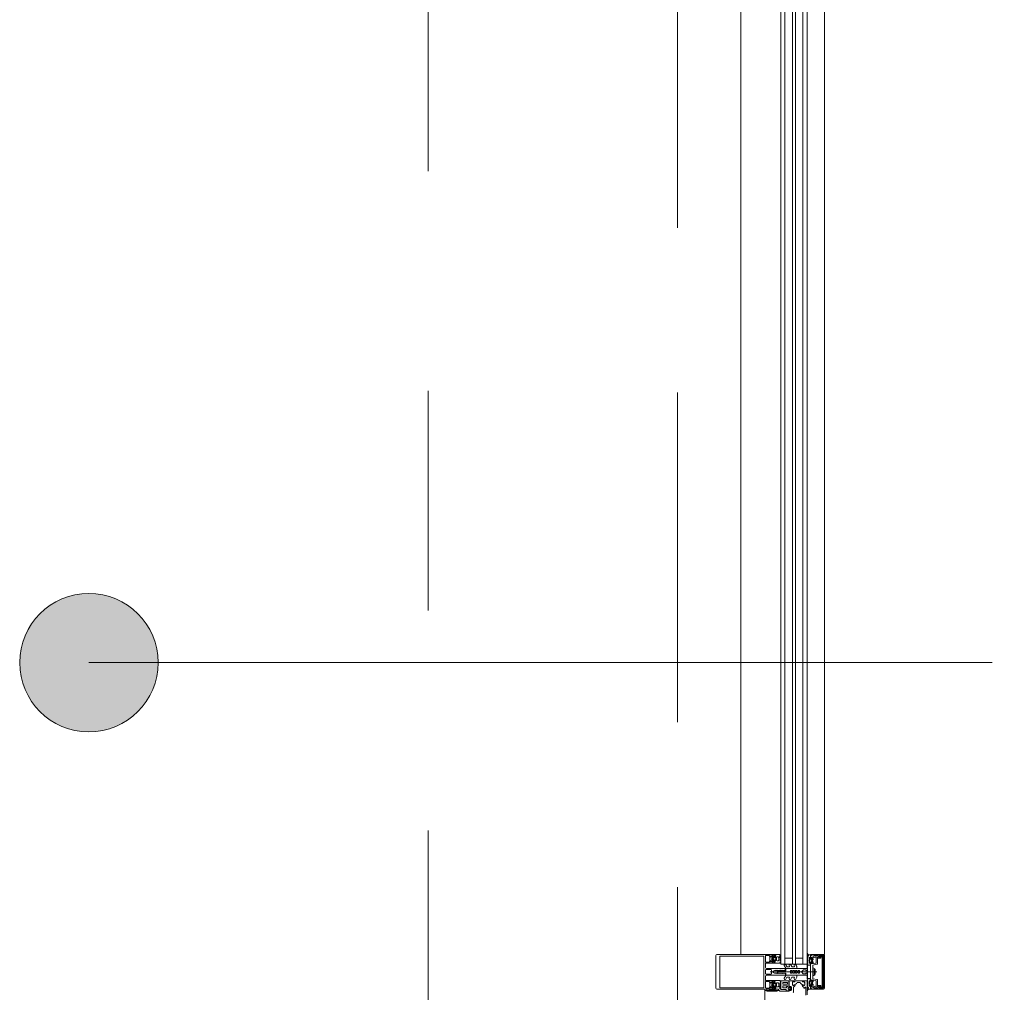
# Model space of a CAD drawing. Header units: centimetres. Extents: x -2424 to 1783, y 5 to 2907.
# Tile 22 of 99: x -672 to -529, y 1527 to 1668. Entities that reach past the tile are written whole.
import ezdxf

# ---------------------------------------------------------------- set-up
doc = ezdxf.new("R2010")
doc.units = ezdxf.units.CM
for name, pattern in [('Dash', [60, 30, -30]), ('Hidden', [71.4375, 47.625, -23.8125]), ('Oś', [222.25, 127, -31.75, 31.75, -31.75])]:
    doc.linetypes.add(name, pattern=pattern)
for name, color, linetype, lineweight in [('A-AREA-IDEN', 2, 'Continuous', 13), ('A-DETL', 90, 'Continuous', 9), ('A-DETL-GENF', 92, 'Continuous', 9), ('A-DOOR', 31, 'Continuous', 13), ('A-GLAZ-CURT', 52, 'Continuous', 9), ('A-GLAZ-CWMG', 51, 'Continuous', 9), ('S-GRID', 1, 'Continuous', 13)]:
    doc.layers.add(name, color=color, linetype=linetype, lineweight=lineweight)

msp = doc.modelspace()

# ---------------------------------------------------------------- linework, layer by layer
at = {"layer": 'A-AREA-IDEN', "color": 251, "lineweight": 9}
msp.add_line((-661.65, 1575), (-531.13, 1575), dxfattribs=at)
msp.add_circle((-661.65, 1575), 10, dxfattribs=at)
at = {"layer": 'A-AREA-IDEN', "color": 251, "linetype": 'Continuous', "lineweight": 9, "extrusion": (0, 0, -1)}
for points in [[(663.6, 1584.81), (661.65, 1565), (661.65, 1585)], [(661.65, 1585), (661.65, 1565), (659.7, 1565.2)], [(661.65, 1585), (659.7, 1565.2), (659.7, 1584.81)], [(667.21, 1583.32), (665.48, 1565.76), (665.48, 1584.24)], [(665.48, 1584.24), (663.6, 1565.2), (663.6, 1584.81)], [(665.48, 1584.24), (665.48, 1565.76), (663.6, 1565.2)], [(663.6, 1584.81), (663.6, 1565.2), (661.65, 1565)], [(659.7, 1584.81), (659.7, 1565.2), (657.83, 1565.76)], [(659.7, 1584.81), (657.83, 1565.76), (657.83, 1584.24)], [(657.83, 1584.24), (657.83, 1565.76), (656.1, 1566.69)], [(657.83, 1584.24), (656.1, 1566.69), (656.1, 1583.32)], [(668.72, 1582.07), (667.21, 1566.69), (667.21, 1583.32)], [(667.21, 1583.32), (667.21, 1566.69), (665.48, 1565.76)], [(656.1, 1583.32), (656.1, 1566.69), (654.58, 1567.93)], [(656.1, 1583.32), (654.58, 1567.93), (654.58, 1582.07)], [(669.97, 1580.56), (668.72, 1567.93), (668.72, 1582.07)], [(668.72, 1582.07), (668.72, 1567.93), (667.21, 1566.69)], [(654.58, 1582.07), (654.58, 1567.93), (653.34, 1569.45)], [(654.58, 1582.07), (653.34, 1569.45), (653.34, 1580.56)], [(670.89, 1578.83), (669.97, 1569.45), (669.97, 1580.56)], [(669.97, 1580.56), (669.97, 1569.45), (668.72, 1567.93)], [(653.34, 1580.56), (653.34, 1569.45), (652.41, 1571.18)], [(653.34, 1580.56), (652.41, 1571.18), (652.41, 1578.83)], [(671.46, 1576.95), (670.89, 1571.18), (670.89, 1578.83)], [(670.89, 1578.83), (670.89, 1571.18), (669.97, 1569.45)], [(652.41, 1578.83), (652.41, 1571.18), (651.85, 1573.05)], [(652.41, 1578.83), (651.85, 1573.05), (651.85, 1576.95)], [(671.46, 1573.05), (671.46, 1576.95), (671.65, 1575)], [(671.46, 1576.95), (671.46, 1573.05), (670.89, 1571.18)], [(651.85, 1576.95), (651.85, 1573.05), (651.65, 1575)]]:
    msp.add_solid(points, dxfattribs=at)
at = {"layer": 'A-DETL', "color": 251, "linetype": 'Hidden', "lineweight": 9}
msp.add_line((-576.62, 1828.33), (-576.62, 1388.83), dxfattribs=at)
at = {"layer": 'A-DETL', "color": 251, "linetype": 'Dash', "lineweight": 9}
for points, knots in [([(-552.77, 2638.57), (-478.91, 2638.57), (-476.08, 2638.57), (-439.12, 2638.57), (-439.12, 2601.62), (-439.12, 2598.79), (-439.12, 2573.54), (-439.12, 1655.82), (-439.12, 1618.87), (-439.12, 1616.04), (-439.12, 1512.36), (-439.12, 1509.53), (-439.12, 1472.57), (-476.08, 1472.57), (-478.91, 1472.57), (-555.62, 1472.57)], [0, 0, 0, 0, 1.242892, 2.082132, 2.921372, 3.63261, 13.975949, 24.692511, 35.163852, 36.732804, 37.928533, 39.497485, 40.336725, 41.175965, 42.450024, 42.450024, 42.450024, 42.450024]), ([(-555.62, 1472.57), (-478.91, 1472.57), (-476.08, 1472.57), (-439.12, 1472.57), (-439.12, 1435.62), (-439.12, 1432.79), (-439.12, 1329.11), (-439.12, 1326.28), (-439.12, 1289.33), (-402.17, 1289.33), (-399.34, 1289.33), (54.38, 1289.33), (347.2, 1289.33), (391.67, 1289.33), (418.55, 1316.21), (413.88, 1393.93), (413.88, 1663.13)], [0, 0, 0, 0, 1.274059, 2.1133, 2.95254, 4.521491, 5.717221, 7.286172, 8.125412, 8.964652, 14.361634, 22.556861, 31.207392, 35.311818, 37.065318, 41.276562, 41.276562, 41.276562, 41.276562])]:
    msp.add_open_spline(points, degree=3, knots=knots, dxfattribs=at)
at = {"layer": 'A-DETL-GENF', "color": 251, "lineweight": 9, "extrusion": (0, 0, -1)}
for p, q in [((-571.07, 1527.98), (-571.07, 1532.68)), ((-570.92, 1532.83), (-569.54, 1532.83)), ((-570.07, 1532.83), (-564.41, 1532.83)), ((-570.02, 1532.62), (-564.41, 1532.62)), ((-563.24, 1532.37), (-563.24, 1532.04)), ((-563.11, 1532.55), (-563.21, 1532.44)), ((-562.92, 1532.5), (-562.83, 1532.58)), ((-562.81, 1532.28), (-562.81, 1532.4)), ((-562.76, 1532.45), (-562.64, 1532.45)), ((-562.59, 1532.4), (-562.59, 1532.37)), ((-562.55, 1532.56), (-562.55, 1532.62)), ((-562.49, 1532.62), (-562.49, 1532.49)), ((-562.44, 1532.43), (-562.45, 1532.43)), ((-562.43, 1532.55), (-562.38, 1532.58)), ((-562.42, 1532.37), (-562.41, 1532.39)), ((-562.31, 1532.03), (-562.31, 1532.39)), ((-562.21, 1532.49), (-562.06, 1532.49)), ((-561.96, 1532.39), (-561.96, 1532.03)), ((-561.8, 1532.64), (-561.9, 1532.41)), ((-561.79, 1532.81), (-561.79, 1532.68)), ((-561.76, 1532.68), (-561.76, 1532.74)), ((-561.7, 1532.8), (-561.69, 1532.8)), ((-557.87, 1532.92), (-557.87, 1533.01)), ((-557.86, 1532.5), (-557.7, 1532.59)), ((-557.77, 1532.4), (-557.86, 1532.45)), ((-556.84, 1532.67), (-556.41, 1532.47)), ((-556.62, 1532.38), (-556.78, 1532.46)), ((-556.38, 1532.43), (-556.38, 1531.46)), ((-556.28, 1532.65), (-556.28, 1532.37)), ((-555.68, 1528.19), (-555.68, 1532.46)), ((-555.53, 1532.45), (-555.53, 1528.2)), ((-555.37, 1527.98), (-555.37, 1532.68)), ((-563.82, 1531.59), (-562.61, 1531.59)), ((-563.21, 1531.97), (-563.11, 1531.86)), ((-562.83, 1531.83), (-562.92, 1531.91)), ((-562.87, 1532.09), (-562.87, 1532.32)), ((-562.81, 1532.02), (-562.81, 1532.14)), ((-562.61, 1532.34), (-562.77, 1532.25)), ((-562.77, 1532.16), (-562.61, 1532.07)), ((-562.64, 1531.97), (-562.76, 1531.97)), ((-562.59, 1532.04), (-562.59, 1532.02)), ((-562.55, 1531.79), (-562.55, 1531.85)), ((-562.44, 1531.97), (-562.45, 1531.98)), ((-562.43, 1532.03), (-562.41, 1532.03)), ((-562.39, 1532.32), (-562.41, 1532.33)), ((-562.4, 1532.14), (-562.38, 1532.15)), ((-562.39, 1532.08), (-562.4, 1532.09)), ((-562.39, 1532.26), (-562.38, 1532.27)), ((-562.38, 1532.2), (-562.39, 1532.21)), ((-562.06, 1531.93), (-562.21, 1531.93)), ((-561.77, 1532.17), (-561.69, 1532.12)), ((-561.69, 1532.07), (-561.77, 1532.02)), ((-561.77, 1531.95), (-561.69, 1531.9)), ((-561.69, 1531.85), (-561.77, 1531.8)), ((-561.77, 1531.73), (-561.69, 1531.68)), ((-561.18, 1531.24), (-560.96, 1530.85)), ((-560.81, 1531.1), (-560.96, 1531.36)), ((-560.44, 1531.08), (-560.77, 1531.08)), ((-560.45, 1531.24), (-560.4, 1531.15)), ((-560.08, 1531.1), (-560.23, 1531.36)), ((-559.72, 1531.08), (-560.04, 1531.08)), ((-559.73, 1531.24), (-559.68, 1531.15)), ((-559.35, 1531.09), (-559.51, 1531.36)), ((-559.34, 1530.88), (-559.34, 1531.06)), ((-557.86, 1532.28), (-557.77, 1532.33)), ((-557.77, 1532.18), (-557.86, 1532.23)), ((-557.86, 1532.06), (-557.77, 1532.11)), ((-557.77, 1531.96), (-557.86, 1532.01)), ((-557.86, 1531.84), (-557.77, 1531.89)), ((-557.77, 1531.74), (-557.86, 1531.79)), ((-557.86, 1531.62), (-557.77, 1531.67)), ((-557.77, 1531.52), (-557.86, 1531.57)), ((-557.86, 1531.4), (-557.77, 1531.45)), ((-557.57, 1531.99), (-557.55, 1531.98)), ((-557.56, 1531.93), (-557.57, 1531.92)), ((-557.57, 1531.87), (-557.55, 1531.86)), ((-557.56, 1532.3), (-557.51, 1532.27)), ((-557.54, 1532.05), (-557.55, 1532.04)), ((-557.54, 1531.81), (-557.55, 1531.8)), ((-557.54, 1531.75), (-557.52, 1531.75)), ((-557.53, 1532.11), (-557.52, 1532.09)), ((-557.5, 1532.15), (-557.51, 1532.15)), ((-557.5, 1531.7), (-557.51, 1531.69)), ((-557.45, 1532.21), (-557.45, 1532.34)), ((-557.39, 1532.34), (-557.39, 1532.28)), ((-557.39, 1531.57), (-557.39, 1531.51)), ((-557.35, 1532.12), (-557.35, 1532.09)), ((-557.35, 1531.76), (-557.35, 1531.74)), ((-557.34, 1532.06), (-557.18, 1531.97)), ((-557.18, 1531.88), (-557.34, 1531.79)), ((-557.18, 1532.17), (-557.3, 1532.17)), ((-557.3, 1531.69), (-557.18, 1531.69)), ((-557.13, 1532), (-557.13, 1532.12)), ((-557.13, 1531.74), (-557.13, 1531.86)), ((-557.12, 1532.3), (-557.02, 1532.22)), ((-557.02, 1531.63), (-557.12, 1531.55)), ((-557.07, 1532.04), (-557.07, 1531.81)), ((-557.06, 1531.28), (-557.06, 1530.35)), ((-556.42, 1531.42), (-557.03, 1531.31)), ((-556.56, 1531.67), (-556.56, 1532.29)), ((-563.87, 1530.6), (-563.87, 1530.06)), ((-563.08, 1530.65), (-563.82, 1530.65)), ((-563.82, 1530.01), (-563.08, 1530.01)), ((-561.02, 1530.83), (-563.72, 1530.83)), ((-563.72, 1529.83), (-561.02, 1529.83)), ((-563.2, 1530.33), (-556.48, 1530.33)), ((-563.03, 1530.06), (-563.03, 1530.6)), ((-562.15, 1530.4), (-562.16, 1530.38)), ((-562.15, 1530.25), (-562.16, 1530.28)), ((-561.83, 1530.5), (-561.97, 1530.5)), ((-561.83, 1530.15), (-561.97, 1530.15)), ((-561.8, 1530.54), (-561.82, 1530.51)), ((-561.8, 1530.12), (-561.82, 1530.14)), ((-561.77, 1530.51), (-561.78, 1530.54)), ((-561.77, 1530.14), (-561.78, 1530.12)), ((-561.18, 1529.41), (-560.96, 1529.8)), ((-560.97, 1530.68), (-560.97, 1530.78)), ((-560.97, 1529.88), (-560.97, 1529.98)), ((-560.81, 1529.55), (-560.96, 1529.29)), ((-560.91, 1530.83), (-559.39, 1530.83)), ((-560.91, 1529.83), (-559.39, 1529.83)), ((-560.44, 1529.58), (-560.77, 1529.58)), ((-560.08, 1529.55), (-560.23, 1529.29)), ((-559.72, 1529.58), (-560.04, 1529.58)), ((-559.35, 1529.56), (-559.51, 1529.29)), ((-559.34, 1529.78), (-559.34, 1529.59)), ((-558.37, 1530.63), (-558.16, 1530.63)), ((-558.37, 1530.03), (-558.16, 1530.03)), ((-557.06, 1530.3), (-557.06, 1529.37)), ((-556.84, 1529.92), (-556.84, 1530.73)), ((-556.69, 1530.55), (-556.69, 1530.1)), ((-562.61, 1529.07), (-563.82, 1529.07)), ((-563.24, 1528.61), (-563.24, 1528.28)), ((-563.11, 1528.79), (-563.21, 1528.68)), ((-563.21, 1528.21), (-563.11, 1528.1)), ((-562.83, 1528.82), (-562.92, 1528.74)), ((-562.92, 1528.15), (-562.83, 1528.07)), ((-562.87, 1528.56), (-562.87, 1528.33)), ((-562.81, 1528.64), (-562.81, 1528.52)), ((-562.81, 1528.38), (-562.81, 1528.26)), ((-562.77, 1528.49), (-562.61, 1528.58)), ((-562.61, 1528.31), (-562.77, 1528.4)), ((-562.64, 1528.69), (-562.76, 1528.69)), ((-562.76, 1528.21), (-562.64, 1528.21)), ((-562.59, 1528.61), (-562.59, 1528.64)), ((-562.59, 1528.26), (-562.59, 1528.28)), ((-562.55, 1528.86), (-562.55, 1528.8)), ((-562.55, 1528.1), (-562.55, 1528.04)), ((-562.49, 1528.04), (-562.49, 1528.16)), ((-562.44, 1528.68), (-562.45, 1528.67)), ((-562.44, 1528.22), (-562.45, 1528.22)), ((-562.43, 1528.62), (-562.41, 1528.62)), ((-562.43, 1528.1), (-562.38, 1528.07)), ((-562.42, 1528.28), (-562.41, 1528.26)), ((-562.39, 1528.33), (-562.41, 1528.32)), ((-562.39, 1528.57), (-562.4, 1528.56)), ((-562.4, 1528.51), (-562.38, 1528.5)), ((-562.38, 1528.45), (-562.39, 1528.44)), ((-562.39, 1528.39), (-562.38, 1528.38)), ((-562.31, 1528.63), (-562.31, 1528.27)), ((-562.06, 1528.73), (-562.21, 1528.73)), ((-562.21, 1528.17), (-562.06, 1528.17)), ((-561.96, 1528.27), (-561.96, 1528.63)), ((-561.8, 1528.02), (-561.9, 1528.24)), ((-561.77, 1528.92), (-561.69, 1528.97)), ((-561.69, 1528.8), (-561.77, 1528.85)), ((-561.77, 1528.7), (-561.69, 1528.75)), ((-561.69, 1528.58), (-561.77, 1528.63)), ((-561.77, 1528.48), (-561.69, 1528.53)), ((-560.45, 1529.41), (-560.4, 1529.5)), ((-559.73, 1529.41), (-559.68, 1529.5)), ((-557.86, 1529.25), (-557.77, 1529.2)), ((-557.77, 1529.13), (-557.86, 1529.08)), ((-557.86, 1529.03), (-557.77, 1528.98)), ((-557.77, 1528.91), (-557.86, 1528.86)), ((-557.86, 1528.81), (-557.77, 1528.76)), ((-557.77, 1528.69), (-557.86, 1528.64)), ((-557.86, 1528.59), (-557.77, 1528.54)), ((-557.77, 1528.47), (-557.86, 1528.42)), ((-557.86, 1528.37), (-557.77, 1528.32)), ((-557.77, 1528.25), (-557.86, 1528.2)), ((-557.86, 1528.15), (-557.7, 1528.06)), ((-557.57, 1528.78), (-557.55, 1528.79)), ((-557.56, 1528.72), (-557.57, 1528.73)), ((-557.57, 1528.66), (-557.55, 1528.67)), ((-557.56, 1528.35), (-557.51, 1528.38)), ((-557.54, 1528.84), (-557.55, 1528.85)), ((-557.54, 1528.6), (-557.55, 1528.61)), ((-557.54, 1528.9), (-557.52, 1528.9)), ((-557.53, 1528.54), (-557.52, 1528.56)), ((-557.5, 1528.95), (-557.51, 1528.96)), ((-557.5, 1528.5), (-557.51, 1528.5)), ((-557.45, 1528.44), (-557.45, 1528.32)), ((-557.39, 1529.08), (-557.39, 1529.14)), ((-557.39, 1528.32), (-557.39, 1528.38)), ((-557.35, 1528.89), (-557.35, 1528.92)), ((-557.35, 1528.54), (-557.35, 1528.56)), ((-557.18, 1528.77), (-557.34, 1528.86)), ((-557.34, 1528.59), (-557.18, 1528.68)), ((-557.3, 1528.97), (-557.18, 1528.97)), ((-557.18, 1528.49), (-557.3, 1528.49)), ((-557.13, 1528.92), (-557.13, 1528.8)), ((-557.13, 1528.66), (-557.13, 1528.54)), ((-557.02, 1529.02), (-557.12, 1529.1)), ((-557.12, 1528.35), (-557.02, 1528.43)), ((-557.07, 1528.61), (-557.07, 1528.84)), ((-557.03, 1529.34), (-556.42, 1529.24)), ((-556.41, 1528.18), (-556.84, 1527.98)), ((-556.78, 1528.19), (-556.62, 1528.27)), ((-556.56, 1528.36), (-556.56, 1528.98)), ((-556.38, 1529.19), (-556.38, 1528.23)), ((-556.28, 1528.29), (-556.28, 1528.01)), ((-569.54, 1527.83), (-570.92, 1527.83)), ((-570.07, 1528.04), (-564.41, 1528.04)), ((-570.07, 1527.83), (-564.41, 1527.83)), ((-562.55, 1527.98), (-562.55, 1527.83)), ((-561.79, 1527.85), (-561.79, 1527.97)), ((-561.76, 1527.97), (-561.76, 1527.91)), ((-561.7, 1527.85), (-561.69, 1527.85))]:
    msp.add_line(p, q, dxfattribs=at)
at = {"layer": 'A-DETL-GENF', "color": 251, "lineweight": 9}
msp.add_line((-563.97, 1430.33), (-563.97, 1527.83), dxfattribs=at)
at = {"layer": 'A-DETL-GENF', "color": 251, "lineweight": 9, "extrusion": (0, 0, -1), "flags": 128}
for points in [[(569.54, 1528.04), (570.49, 1528.04), (570.49, 1532.62), (569.54, 1532.62)], [(562.98, 1532.23), (562.98, 1532.68), (562.71, 1532.68), (562.71, 1532.56), (562.65, 1532.56), (562.57, 1532.64), (562.57, 1532.83), (564.25, 1532.83), (564.57, 1532.83)], [(564.57, 1528.04), (564.25, 1528.04), (564.1, 1528.04), (564.1, 1529.21), (564.1, 1531.45), (564.1, 1532.62), (564.25, 1532.62), (564.57, 1532.62)], [(563.87, 1532.23), (563.87, 1532.68), (563.3, 1532.68), (563.3, 1532.56), (563.24, 1532.56), (563.18, 1532.62)], [(562.78, 1532.58), (562.75, 1532.53), (562.74, 1532.53)], [(562.55, 1532.68), (562.55, 1532.83), (561.81, 1532.83)], [(557.66, 1532.81), (557.39, 1532.81), (557.39, 1532.4)], [(555.52, 1532.83), (557.37, 1532.83), (557.37, 1532.72), (557.01, 1532.6)], [(556.94, 1532.38), (557.23, 1532.46), (557.23, 1532.28), (557.29, 1532.28), (557.37, 1532.36), (557.37, 1532.68), (557, 1532.58)], [(556.87, 1532.67), (556.77, 1532.67), (556.65, 1532.7), (556.33, 1532.7)], [(556.23, 1532.32), (555.88, 1532.32), (555.88, 1532.45), (556.15, 1532.45), (556.15, 1532.7), (555.52, 1532.7), (555.52, 1527.96), (556.15, 1527.96), (556.15, 1528.21), (555.88, 1528.21), (555.88, 1528.34), (556.23, 1528.34)], [(555.73, 1532.51), (556.09, 1532.51), (556.09, 1532.65), (555.73, 1532.65)], [(563.18, 1531.79), (563.24, 1531.86), (563.3, 1531.86), (563.3, 1531.74), (563.87, 1531.74), (563.87, 1532.18)], [(563.87, 1530.98), (563.87, 1531.45), (563.87, 1531.54)], [(562.56, 1531.64), (562.56, 1531.77), (562.65, 1531.86), (562.71, 1531.86), (562.71, 1531.74), (562.98, 1531.74), (562.98, 1532.18)], [(562.74, 1531.89), (562.75, 1531.89), (562.78, 1531.84)], [(561.69, 1531.63), (561.76, 1531.59), (562.55, 1531.59), (562.55, 1531.72)], [(562.49, 1531.93), (562.48, 1531.8), (562.48, 1531.93), (562.47, 1531.93)], [(557.39, 1531.44), (557.39, 1531.31), (557.78, 1531.31), (557.86, 1531.35)], [(557.45, 1531.53), (557.45, 1531.65), (557.48, 1531.65), (557.46, 1531.52)], [(556.65, 1529.08), (557.23, 1529.19), (557.23, 1529.08), (557.29, 1529.08), (557.37, 1529.16), (557.37, 1531.5), (557.29, 1531.58), (557.23, 1531.58), (557.23, 1531.47), (556.65, 1531.57)], [(557.21, 1532.25), (557.19, 1532.25), (557.16, 1532.3)], [(557.16, 1531.56), (557.19, 1531.61), (557.21, 1531.61)], [(563.87, 1529.12), (563.87, 1529.21), (563.87, 1529.68)], [(562.75, 1530.41), (562.56, 1530.53), (562.46, 1530.53), (562.43, 1530.58), (562.4, 1530.53), (562.28, 1530.53), (562.25, 1530.58), (562.22, 1530.53), (562.1, 1530.53), (562.07, 1530.58), (562.04, 1530.53), (561.92, 1530.53), (561.89, 1530.58), (561.86, 1530.53), (561.74, 1530.53), (561.71, 1530.58), (561.68, 1530.53), (561.56, 1530.53), (561.53, 1530.58), (561.5, 1530.53), (561.38, 1530.53), (561.35, 1530.58), (561.32, 1530.53), (561.2, 1530.53), (561.17, 1530.58), (561.07, 1530.58)], [(561.07, 1530.08), (561.1, 1530.13), (561.22, 1530.13), (561.25, 1530.08), (561.28, 1530.13), (561.4, 1530.13), (561.43, 1530.08), (561.46, 1530.13), (561.58, 1530.13), (561.61, 1530.08), (561.64, 1530.13), (561.76, 1530.13), (561.79, 1530.08), (561.82, 1530.13), (561.94, 1530.13), (561.97, 1530.08), (562, 1530.13), (562.12, 1530.13), (562.15, 1530.08), (562.18, 1530.13), (562.3, 1530.13), (562.33, 1530.08), (562.36, 1530.13), (562.56, 1530.13), (562.75, 1530.24)], [(558.45, 1530.59), (558.67, 1530.33), (558.97, 1530.33), (558.97, 1530.53), (559.17, 1530.53), (559.17, 1530.43), (559.34, 1530.43), (559.34, 1530.53), (559.54, 1530.53), (559.54, 1530.33), (559.71, 1530.33), (559.71, 1530.53), (559.91, 1530.53), (559.91, 1530.43), (560.07, 1530.43), (560.07, 1530.53), (560.27, 1530.53), (560.27, 1530.33), (562.17, 1530.33), (560.27, 1530.33), (560.27, 1530.13), (560.07, 1530.13), (560.07, 1530.23), (559.91, 1530.23), (559.91, 1530.13), (559.71, 1530.13), (559.71, 1530.33), (559.54, 1530.33), (559.54, 1530.13), (559.34, 1530.13), (559.34, 1530.23), (559.17, 1530.23), (559.17, 1530.13), (558.97, 1530.13), (558.97, 1530.33), (558.67, 1530.33), (558.45, 1530.06)], [(557.99, 1530.53), (557.87, 1530.53), (557.87, 1530.83), (560.94, 1530.83), (560.94, 1530.5), (561.75, 1530.5)], [(557.99, 1530.13), (557.87, 1530.13), (557.87, 1529.83), (560.94, 1529.83), (560.94, 1530.15), (561.75, 1530.15)], [(556.9, 1529.81), (557.05, 1529.79), (557.05, 1530.87), (556.9, 1530.85)], [(563.87, 1528.47), (563.87, 1528.92), (563.3, 1528.92), (563.3, 1528.8), (563.24, 1528.8), (563.18, 1528.86)], [(563.18, 1528.03), (563.24, 1528.1), (563.3, 1528.1), (563.3, 1527.98), (563.87, 1527.98), (563.87, 1528.42)], [(562.98, 1528.47), (562.98, 1528.92), (562.71, 1528.92), (562.71, 1528.8), (562.65, 1528.8), (562.56, 1528.89), (562.56, 1529.02)], [(562.57, 1527.83), (562.57, 1528.02), (562.65, 1528.1), (562.71, 1528.1), (562.71, 1527.98), (562.98, 1527.98), (562.98, 1528.42)], [(562.74, 1528.77), (562.75, 1528.77), (562.78, 1528.82)], [(562.78, 1528.08), (562.75, 1528.13), (562.74, 1528.13)], [(561.69, 1529.02), (561.76, 1529.07), (562.55, 1529.07), (562.55, 1528.93)], [(562.49, 1528.72), (562.48, 1528.85), (562.48, 1528.72), (562.47, 1528.72)], [(557.39, 1529.21), (557.39, 1529.35), (557.78, 1529.35), (557.86, 1529.3)], [(557.66, 1527.85), (557.39, 1527.85), (557.39, 1528.26)], [(557.45, 1529.12), (557.45, 1529), (557.48, 1529), (557.46, 1529.13)], [(557, 1528.08), (557.37, 1527.98), (557.37, 1528.3), (557.29, 1528.38), (557.23, 1528.38), (557.23, 1528.19), (556.94, 1528.27)], [(557.16, 1529.1), (557.19, 1529.05), (557.21, 1529.05)], [(557.21, 1528.41), (557.19, 1528.41), (557.16, 1528.36)], [(555.73, 1528), (556.09, 1528), (556.09, 1528.14), (555.73, 1528.14)], [(564.57, 1527.83), (564.25, 1527.83), (563.97, 1527.83)], [(557.01, 1528.05), (557.37, 1527.94), (557.37, 1527.83), (555.52, 1527.83)], [(556.33, 1527.96), (556.65, 1527.96), (556.77, 1527.99), (556.87, 1527.99)]]:
    msp.add_lwpolyline(points, dxfattribs=at)
for points in [[(557.87, 1529.36), (557.87, 1531.3), (557.83, 1531.3), (557.83, 1529.36)], [(557.83, 1529.36), (557.83, 1531.3), (557.38, 1531.3), (557.38, 1529.36)]]:
    msp.add_lwpolyline(points, close=True, dxfattribs=at)
at = {"layer": 'A-DETL-GENF', "color": 251, "lineweight": 9, "extrusion": (0, 0, -1)}
for centre, radius, start, end in [((570.92, 1532.68), 0.15, 0, 90), ((563.14, 1532.37), 0.1, 0, 45), ((563.14, 1532.58), 0.05, 45, 225), ((562.87, 1532.44), 0.08, 292.6134, 50.0011), ((562.92, 1532.32), 0.05, 112.6202, 179.9974), ((562.81, 1532.56), 0.03, 50.0081, 149.9928), ((562.76, 1532.4), 0.05, 359.9877, 90.0079), ((562.66, 1532.22), 0.314, 75.4957, 104.4999), ((562.64, 1532.4), 0.05, 89.9875, 180.008), ((562.62, 1532.37), 0.03, 179.9857, 240.0042), ((562.58, 1532.56), 0.03, 180.903, 269.9793), ((562.55, 1532.65), 0.03, 89.9978, 269.9978), ((562.43, 1532.62), 0.065, 359.9978, 179.9978), ((562.44, 1532.49), 0.05, 324.9199, 359.9978), ((562.84, 1532.21), 0.44, 144.9199, 215.839), ((562.38, 1532.47), 0.1, 0.8249, 59.9955), ((562.45, 1532.47), 0.0339, 273.0003, 0.8195), ((562.44, 1532.41), 0.0272, 93.0125, 209.9868), ((562.4, 1532.36), 0.0316, 288.0011, 29.9907), ((562.4, 1532.62), 0.04, 179.9978, 240.004), ((562.21, 1532.39), 0.1, 359.9978, 89.9978), ((562.06, 1532.39), 0.1, 89.9978, 179.9978), ((561.87, 1532.4), 0.035, 208.0726, 23.9962), ((562.39, 1532.68), 0.63, 179.9981, 208.0699), ((561.81, 1532.81), 0.02, 90.0061, 179.9938), ((561.89, 1532.68), 0.1, 180.0023, 203.9916), ((562.74, 1532.71), 1.07, 180.0066, 206.658), ((561.7, 1532.74), 0.06, 359.9876, 90.0101), ((561.69, 1532.78), 0.02, 89.9598, 180.0205), ((557.84, 1533.01), 0.03, 359.9022, 171.6433), ((557.67, 1532.92), 0.2, 350.4545, 359.9022), ((557.58, 1532.94), 0.291, 295.3637, 350.4545), ((557.84, 1532.47), 0.03, 300.7154, 60.1649), ((557.53, 1533.06), 0.286, 297.5921, 351.6433), ((557.8, 1532.36), 0.0417, 125.132, 234.868), ((557.73, 1532.63), 0.05, 115.3637, 240.1649), ((557.52, 1532.34), 0.065, 0, 180), ((557.39, 1532.37), 0.03, 270, 90), ((556.99, 1532.67), 0.07, 210.0064, 288), ((556.98, 1532.63), 0.06, 188.4417, 285), ((556.92, 1532.44), 0.06, 198.8192, 285), ((556.87, 1532.6), 0.07, 30.0064, 90), ((556.86, 1532.62), 0.06, 8.4417, 115), ((556.81, 1532.4), 0.06, 18.8192, 115), ((556.66, 1532.29), 0.1, 115, 180), ((556.43, 1532.43), 0.05, 115, 180), ((556.33, 1532.64), 0.0512, 90.5709, 178.6482), ((556.23, 1532.37), 0.05, 270, 0.0001), ((555.73, 1532.45), 0.2, 89.9718, 180.0352), ((555.73, 1532.46), 0.0499, 89.8796, 180.0225), ((555.52, 1532.68), 0.15, 89.9938, 180.0062), ((563.87, 1532.21), 0.0256, 282.6804, 77.3196), ((563.82, 1531.54), 0.05, 0, 90), ((563.72, 1530.98), 0.15, 270, 0), ((563.14, 1532.04), 0.1, 315, 0), ((563.14, 1531.83), 0.05, 135, 315), ((562.98, 1532.21), 0.0256, 282.6804, 77.3196), ((562.87, 1531.97), 0.08, 310.0008, 67.375), ((562.92, 1532.09), 0.05, 179.9966, 247.3769), ((562.81, 1531.85), 0.03, 209.9961, 310.0091), ((562.78, 1532.28), 0.03, 239.9953, 0.0042), ((562.78, 1532.14), 0.03, 359.9965, 119.9951), ((562.76, 1532.02), 0.05, 270.007, 359.9886), ((562.66, 1532.19), 0.314, 256.8002, 284.4808), ((562.64, 1532.02), 0.05, 180.0068, 269.9887), ((562.62, 1532.04), 0.03, 119.9928, 180.0084), ((562.61, 1531.64), 0.05, 180, 270), ((562.58, 1531.85), 0.03, 76.8002, 179.9978), ((562.53, 1531.81), 0.033, 179.9978, 324.9077), ((562.52, 1531.72), 0.03, 0.0008, 82.8093), ((562.53, 1531.8), 0.05, 179.9889, 262.8241), ((562.46, 1531.93), 0.03, 359.9978, 35.839), ((562.47, 1531.96), 0.03, 153.0068, 269.9866), ((562.42, 1532), 0.03, 333.0009, 74.9963), ((562.37, 1532.24), 0.0316, 302.9873, 45.0068), ((562.38, 1532.11), 0.0316, 318.0004, 59.9952), ((562.42, 1532.06), 0.03, 137.9949, 255.0023), ((562.4, 1532.29), 0.03, 107.9969, 224.9972), ((562.39, 1532.18), 0.03, 122.9992, 239.9975), ((562.21, 1532.03), 0.1, 269.9978, 359.9978), ((562.06, 1532.03), 0.1, 179.9978, 269.9978), ((561.74, 1532.21), 0.051, 301.8047, 26.6592), ((561.75, 1531.99), 0.041, 299.9963, 59.9993), ((561.75, 1531.77), 0.041, 300.003, 59.9925), ((561.7, 1532.1), 0.03, 119.9942, 240.0014), ((561.7, 1531.88), 0.03, 119.9942, 240.0014), ((561.7, 1531.65), 0.03, 119.9942, 240.0014), ((561.07, 1531.3), 0.125, 330, 150), ((560.77, 1531.13), 0.05, 270, 330), ((560.34, 1531.3), 0.125, 330, 150), ((560.44, 1531.13), 0.05, 150, 270), ((560.04, 1531.13), 0.05, 270, 330), ((559.62, 1531.3), 0.125, 330, 150), ((559.72, 1531.13), 0.05, 150, 270), ((559.39, 1531.06), 0.05, 150, 180), ((557.84, 1532.25), 0.03, 300.5887, 59.5346), ((557.84, 1532.04), 0.03, 300.1448, 59.5346), ((557.84, 1531.82), 0.03, 300.3449, 59.5346), ((557.84, 1531.6), 0.03, 300.3446, 59.7685), ((557.84, 1531.37), 0.03, 299.7965, 60.132), ((557.8, 1532.14), 0.0415, 125.012, 234.988), ((557.8, 1531.93), 0.043, 127.8436, 233.8234), ((557.79, 1531.71), 0.0419, 125.4665, 234.6999), ((557.79, 1531.48), 0.0416, 116.9541, 241.568), ((557.54, 1532.34), 0.04, 299.9937, 0), ((557.54, 1532.01), 0.03, 315.0005, 72.0009), ((557.55, 1531.9), 0.03, 300.0003, 56.9985), ((557.1, 1531.93), 0.44, 324.1588, 35.0779), ((557.57, 1531.96), 0.0316, 134.991, 237.0104), ((557.53, 1531.78), 0.03, 284.9955, 42.0028), ((557.57, 1531.83), 0.0316, 120.0026, 221.9974), ((557.51, 1532.13), 0.0272, 330.011, 86.9853), ((557.55, 1532.08), 0.0316, 150.007, 251.9967), ((557.53, 1531.72), 0.03, 105.0015, 206.9968), ((557.56, 1532.19), 0.1, 120.0023, 179.1728), ((557.48, 1531.68), 0.03, 270.0112, 26.991), ((557.5, 1532.19), 0.0339, 179.1783, 266.9975), ((557.5, 1532.21), 0.05, 180, 215.0779), ((557.48, 1531.65), 0.03, 144.1588, 180), ((557.41, 1531.52), 0.05, 277.1737, 0.0088), ((557.42, 1531.53), 0.033, 215.0901, 360), ((557.42, 1531.44), 0.03, 97.1885, 179.997), ((557.36, 1532.28), 0.03, 270.0185, 359.0948), ((557.36, 1531.57), 0.03, 0, 103.1975), ((557.28, 1531.94), 0.314, 75.4979, 104.5021), ((557.28, 1531.91), 0.314, 255.517, 283.1975), ((557.3, 1532.12), 0.05, 359.9897, 90.0103), ((557.32, 1532.09), 0.03, 299.9936, 0.0121), ((557.32, 1531.76), 0.03, 359.9893, 60.005), ((557.3, 1531.74), 0.05, 270.009, 359.991), ((557.18, 1532.12), 0.05, 89.9899, 180.0101), ((557.16, 1532), 0.03, 179.9936, 300.0024), ((557.16, 1531.86), 0.03, 60.0027, 180.0013), ((557.18, 1531.74), 0.05, 180.0092, 269.9908), ((557.14, 1532.28), 0.03, 30.0049, 129.9897), ((557.14, 1531.57), 0.03, 229.9887, 330.0017), ((557.02, 1532.04), 0.05, 0.0003, 67.3776), ((557.02, 1531.81), 0.05, 292.6209, 0.0012), ((557.03, 1531.28), 0.03, 0, 80), ((557.07, 1532.16), 0.08, 129.9967, 247.3844), ((557.07, 1531.69), 0.08, 112.6228, 229.9969), ((556.66, 1531.67), 0.1, 180, 260), ((556.43, 1531.46), 0.05, 180, 260), ((563.82, 1530.6), 0.05, 0, 90), ((563.82, 1530.06), 0.05, 270, 0), ((563.72, 1529.68), 0.15, 0, 90), ((563.08, 1530.6), 0.05, 90, 180), ((563.08, 1530.06), 0.05, 180, 270), ((562.7, 1530.33), 0.1, 300, 60), ((562.07, 1530.33), 0.1, 0, 30), ((562.07, 1530.33), 0.1, 330, 0), ((561.97, 1530.3), 0.2, 30, 90), ((561.97, 1530.35), 0.2, 270, 330), ((561.83, 1530.52), 0.02, 210.0303, 270), ((561.83, 1530.13), 0.02, 90, 149.9697), ((561.79, 1530.53), 0.01, 30.0303, 149.9802), ((561.79, 1530.12), 0.01, 210.0198, 329.9697), ((561.75, 1530.52), 0.02, 270, 329.9802), ((561.75, 1530.13), 0.02, 30.0198, 90), ((561.07, 1530.68), 0.1, 180, 270), ((561.07, 1529.98), 0.1, 90, 180), ((561.02, 1530.78), 0.05, 90, 180), ((561.02, 1529.88), 0.05, 180, 270), ((560.91, 1530.88), 0.05, 270, 330), ((560.91, 1529.78), 0.05, 30, 90), ((560.77, 1529.53), 0.05, 30, 90), ((560.44, 1529.53), 0.05, 90, 210), ((560.04, 1529.53), 0.05, 30, 90), ((559.72, 1529.53), 0.05, 90, 210), ((559.39, 1530.88), 0.05, 180, 270), ((559.39, 1529.78), 0.05, 90, 180), ((559.39, 1529.59), 0.05, 180, 210), ((558.37, 1530.53), 0.1, 40, 90), ((558.37, 1530.13), 0.1, 270, 320), ((558.16, 1530.53), 0.1, 90, 150), ((558.16, 1530.13), 0.1, 210, 270), ((557.99, 1530.63), 0.1, 270, 330), ((557.99, 1530.03), 0.1, 30, 90), ((557.05, 1530.33), 0.0256, 282.6804, 77.3196), ((556.95, 1530.63), 0.22, 103.9707, 152.728), ((556.95, 1530.02), 0.22, 207.2746, 256.0268), ((557.58, 1530.33), 0.921, 153.7078, 165.8284), ((557.58, 1530.33), 0.92, 194.1683, 206.293), ((563.87, 1528.45), 0.0256, 282.6804, 77.3196), ((563.82, 1529.12), 0.05, 270, 0), ((563.14, 1528.61), 0.1, 0, 45), ((563.14, 1528.28), 0.1, 315, 0), ((563.14, 1528.82), 0.05, 45, 225), ((563.14, 1528.07), 0.05, 135, 315), ((562.98, 1528.45), 0.0256, 282.6804, 77.3196), ((562.87, 1528.68), 0.08, 292.625, 49.9992), ((562.87, 1528.21), 0.08, 309.9989, 67.3866), ((562.92, 1528.56), 0.05, 112.6231, 180.0034), ((562.92, 1528.33), 0.05, 180.0026, 247.3798), ((562.81, 1528.8), 0.03, 49.9909, 150.0039), ((562.76, 1528.64), 0.05, 0.0114, 89.993), ((562.78, 1528.52), 0.03, 240.0049, 0.0035), ((562.78, 1528.38), 0.03, 359.9958, 120.0047), ((562.76, 1528.26), 0.05, 269.9921, 0.0123), ((562.66, 1528.46), 0.314, 75.5192, 103.1998), ((562.66, 1528.43), 0.314, 255.5001, 284.5043), ((562.64, 1528.64), 0.05, 90.0113, 179.9932), ((562.64, 1528.26), 0.05, 179.992, 270.0125), ((562.61, 1529.02), 0.05, 90, 180), ((562.62, 1528.61), 0.03, 179.9916, 240.0072), ((562.62, 1528.28), 0.03, 119.9958, 180.0143), ((562.58, 1528.8), 0.03, 180.0022, 283.1998), ((562.58, 1528.1), 0.03, 90.0207, 179.097), ((562.52, 1528.93), 0.03, 277.1907, 359.9992), ((562.53, 1528.84), 0.033, 35.0923, 180.0022), ((562.53, 1528.85), 0.05, 97.1759, 180.0111), ((562.46, 1528.72), 0.03, 324.161, 0.0022), ((562.84, 1528.45), 0.44, 144.161, 215.0801), ((562.44, 1528.16), 0.05, 0.0022, 35.0801), ((562.45, 1528.18), 0.0339, 359.1805, 86.9997), ((562.38, 1528.18), 0.1, 300.0045, 359.1751), ((562.47, 1528.69), 0.03, 90.0134, 206.9932), ((562.42, 1528.65), 0.03, 285.0037, 26.9991), ((562.44, 1528.25), 0.0272, 150.0132, 266.9875), ((562.4, 1528.29), 0.0316, 330.0093, 71.9989), ((562.42, 1528.59), 0.03, 104.9977, 222.0051), ((562.38, 1528.54), 0.0316, 300.0048, 41.9996), ((562.37, 1528.41), 0.0316, 314.9932, 57.0127), ((562.4, 1528.36), 0.03, 135.0028, 252.0031), ((562.39, 1528.47), 0.03, 120.0025, 237.0008), ((562.21, 1528.63), 0.1, 0.0022, 90.0022), ((562.21, 1528.27), 0.1, 270.0022, 0.0022), ((562.06, 1528.63), 0.1, 90.0022, 180.0022), ((562.06, 1528.27), 0.1, 180.0022, 270.0022), ((561.87, 1528.25), 0.035, 336.0038, 151.9274), ((562.39, 1527.97), 0.63, 151.9301, 180.0019), ((561.74, 1528.44), 0.051, 333.3408, 58.1953), ((561.75, 1528.89), 0.041, 300.0075, 59.997), ((561.75, 1528.67), 0.041, 300.0007, 60.0037), ((562.74, 1527.94), 1.07, 153.342, 179.9934), ((561.7, 1529), 0.03, 119.9986, 240.0058), ((561.7, 1528.78), 0.03, 119.9986, 240.0058), ((561.7, 1528.56), 0.03, 119.9986, 240.0058), ((561.07, 1529.35), 0.125, 210, 30), ((560.34, 1529.35), 0.125, 210, 30), ((559.62, 1529.35), 0.125, 210, 30), ((557.84, 1529.28), 0.03, 299.868, 60.2035), ((557.84, 1529.06), 0.03, 300.2315, 59.6554), ((557.84, 1528.84), 0.03, 300.4654, 59.6551), ((557.84, 1528.62), 0.03, 300.4654, 59.8552), ((557.84, 1528.4), 0.03, 300.4654, 59.4113), ((557.84, 1528.18), 0.03, 299.8351, 59.2846), ((557.79, 1529.17), 0.0416, 118.432, 243.0459), ((557.79, 1528.95), 0.0419, 125.3001, 234.5335), ((557.8, 1528.73), 0.043, 126.1766, 232.1564), ((557.8, 1528.51), 0.0415, 125.012, 234.988), ((557.8, 1528.29), 0.0417, 125.132, 234.868), ((557.55, 1528.75), 0.03, 303.0015, 59.9997), ((557.54, 1528.64), 0.03, 287.9991, 44.9995), ((557.54, 1528.32), 0.04, 360, 60.0063), ((557.52, 1528.32), 0.065, 180, 0), ((557.1, 1528.73), 0.44, 324.9221, 35.8412), ((557.53, 1528.87), 0.03, 317.9972, 75.0045), ((557.57, 1528.69), 0.0316, 122.9896, 225.009), ((557.57, 1528.82), 0.0316, 138.0026, 239.9974), ((557.55, 1528.57), 0.0316, 108.0033, 209.993), ((557.51, 1528.53), 0.0272, 273.0147, 29.989), ((557.53, 1528.93), 0.03, 153.0032, 254.9985), ((557.48, 1528.97), 0.03, 333.009, 89.9888), ((557.56, 1528.46), 0.1, 180.8272, 239.9977), ((557.5, 1528.46), 0.0339, 93.0025, 180.8217), ((557.41, 1529.13), 0.05, 359.9912, 82.8263), ((557.48, 1529), 0.03, 180, 215.8412), ((557.5, 1528.44), 0.05, 144.9221, 180), ((557.42, 1529.12), 0.033, 0, 144.9099), ((557.42, 1529.21), 0.03, 180.003, 262.8115), ((557.39, 1528.29), 0.03, 270, 90), ((557.36, 1529.08), 0.03, 256.8025, 0), ((557.36, 1528.38), 0.03, 0.9052, 89.9815), ((557.28, 1528.74), 0.314, 76.8025, 104.483), ((557.28, 1528.71), 0.314, 255.4979, 284.5021), ((557.3, 1528.92), 0.05, 0.009, 89.991), ((557.32, 1528.89), 0.03, 299.995, 0.0107), ((557.32, 1528.56), 0.03, 359.9879, 60.0064), ((557.3, 1528.54), 0.05, 269.9897, 0.0103), ((557.18, 1528.92), 0.05, 90.0092, 179.9908), ((557.16, 1528.8), 0.03, 179.9987, 299.9973), ((557.16, 1528.66), 0.03, 59.9976, 180.0064), ((557.18, 1528.54), 0.05, 179.9899, 270.0101), ((557.14, 1529.08), 0.03, 29.9983, 130.0113), ((557.14, 1528.37), 0.03, 230.0103, 329.9951), ((557.02, 1528.84), 0.05, 359.9988, 67.3791), ((557.02, 1528.61), 0.05, 292.6224, 359.9997), ((557.03, 1529.37), 0.03, 280, 0), ((557.07, 1528.96), 0.08, 130.0031, 247.3772), ((557.07, 1528.49), 0.08, 112.6156, 230.0033), ((556.92, 1528.21), 0.06, 75, 161.1808), ((556.81, 1528.25), 0.06, 245, 341.1808), ((556.66, 1528.98), 0.1, 100, 180), ((556.66, 1528.36), 0.1, 180, 245), ((556.43, 1529.19), 0.05, 100, 180), ((556.43, 1528.23), 0.05, 180, 245), ((556.23, 1528.29), 0.05, 359.9981, 90.0017), ((555.73, 1528.2), 0.2, 180.0295, 269.9723), ((555.73, 1528.19), 0.0501, 180.0875, 269.9336), ((570.92, 1527.98), 0.15, 270, 0), ((562.81, 1528.09), 0.03, 210.0072, 309.9919), ((562.55, 1528.01), 0.03, 90.0022, 270.0022), ((562.43, 1528.04), 0.065, 180.0022, 0.0022), ((562.4, 1528.04), 0.04, 119.996, 180.0022), ((561.81, 1527.85), 0.02, 180.0062, 269.9939), ((561.89, 1527.97), 0.1, 156.0084, 179.9977), ((561.7, 1527.91), 0.06, 269.9899, 0.0124), ((561.69, 1527.87), 0.02, 179.9795, 270.0402), ((557.58, 1527.71), 0.291, 9.5455, 64.6363), ((557.84, 1527.64), 0.03, 188.3567, 0.0978), ((557.53, 1527.59), 0.286, 8.3567, 62.4079), ((557.73, 1528.02), 0.05, 119.8351, 244.6363), ((556.99, 1527.99), 0.07, 72, 149.9983), ((556.98, 1528.02), 0.06, 75, 171.5583), ((556.87, 1528.06), 0.07, 270, 329.9983), ((556.86, 1528.04), 0.06, 245, 351.5583), ((556.33, 1528.01), 0.0498, 179.8262, 270.1735), ((555.52, 1527.98), 0.15, 180.0494, 269.9506)]:
    msp.add_arc(centre, radius, start, end, dxfattribs=at)
at = {"layer": 'A-DOOR', "color": 251, "lineweight": 9}
for p, q in [((-561.67, 1527.83), (-561.67, 1528.98)), ((-561.63, 1529.03), (-560.54, 1529.03)), ((-561.37, 1528.64), (-561.37, 1528.71)), ((-561.37, 1528.04), (-561.37, 1528.26)), ((-561.33, 1528.32), (-560.75, 1528.32)), ((-561.27, 1528.81), (-560.81, 1528.81)), ((-560.81, 1528.54), (-561.27, 1528.54)), ((-560.83, 1528.12), (-560.83, 1528.04)), ((-560.76, 1528.18), (-560.79, 1528.18)), ((-560.71, 1528.71), (-560.71, 1528.64)), ((-560.71, 1528.26), (-560.71, 1528.22)), ((-560.49, 1528.98), (-560.49, 1528.16)), ((-560.48, 1528.09), (-560.36, 1528.09)), ((-560.47, 1528.18), (-560.47, 1528.98)), ((-560.42, 1529.03), (-559.97, 1529.03)), ((-560.29, 1528.13), (-560.21, 1528.08)), ((-560.12, 1527.73), (-560.12, 1528.13)), ((-559.97, 1528.82), (-559.97, 1528.47)), ((-559.95, 1529.01), (-559.9, 1529.01)), ((-559.68, 1528.87), (-559.92, 1528.87)), ((-559.87, 1529.03), (-559.69, 1529.03)), ((-559.82, 1528.4), (-559.44, 1528.61)), ((-559.66, 1529), (-559.66, 1528.9)), ((-559.65, 1528.98), (-559.65, 1528.9)), ((-558.59, 1529.03), (-559.6, 1529.03)), ((-559.41, 1528.65), (-559.38, 1528.7)), ((-559.2, 1528.81), (-558.99, 1528.81)), ((-558.82, 1528.7), (-558.79, 1528.65)), ((-558.75, 1528.61), (-558.38, 1528.4)), ((-558.54, 1529), (-558.54, 1528.9)), ((-558.54, 1528.9), (-558.54, 1528.98)), ((-558.32, 1529.03), (-558.51, 1529.03)), ((-558.27, 1528.87), (-558.51, 1528.87)), ((-558.25, 1529.01), (-558.3, 1529.01)), ((-557.92, 1529.03), (-558.22, 1529.03)), ((-558.22, 1528.47), (-558.22, 1528.82)), ((-558.22, 1528.03), (-558.2, 1528.09)), ((-558.16, 1528.13), (-558.12, 1528.13)), ((-557.87, 1527.03), (-557.87, 1528.98)), ((-563.97, 1524.38), (-563.97, 1527.58)), ((-563.92, 1527.63), (-563.72, 1527.63)), ((-562.02, 1527.63), (-563.8, 1527.83)), ((-563.68, 1527.59), (-563.67, 1527.57)), ((-563.62, 1527.53), (-562.23, 1527.53)), ((-562.18, 1527.57), (-562.17, 1527.59)), ((-562.12, 1527.63), (-561.93, 1527.63)), ((-561.88, 1527.59), (-561.87, 1527.57)), ((-561.82, 1527.53), (-560.52, 1527.53)), ((-560.96, 1527.78), (-561.63, 1527.78)), ((-560.88, 1528), (-561.32, 1528)), ((-560.91, 1527.63), (-560.91, 1527.73)), ((-560.52, 1527.58), (-560.86, 1527.58)), ((-560.54, 1528.02), (-560.27, 1528.02)), ((-560.27, 1527.84), (-560.54, 1527.84)), ((-560.49, 1527.69), (-560.49, 1527.61)), ((-560.36, 1527.77), (-560.48, 1527.77)), ((-560.47, 1527.58), (-560.47, 1527.68)), ((-560.21, 1527.76), (-560.29, 1527.72)), ((-560.22, 1527.97), (-560.22, 1527.89)), ((-560.16, 1528), (-560.16, 1527.85)), ((-559.85, 1528.08), (-559.85, 1527.4)), ((-558.32, 1528.07), (-558.32, 1528.03)), ((-558.07, 1528.08), (-558.07, 1526.98))]:
    msp.add_line(p, q, dxfattribs=at)
at = {"layer": 'A-DOOR', "color": 251, "lineweight": 9, "flags": 128}
for points in [[(-560.22, 1528.23), (-560.37, 1528.23), (-560.37, 1528.13), (-560.42, 1528.13)], [(-559.69, 1528.87), (-559.96, 1528.87), (-559.97, 1528.43)], [(-559.92, 1528.38), (-559.85, 1528.38), (-559.61, 1528.51)], [(-558.27, 1528.38), (-558.34, 1528.38), (-558.58, 1528.51)], [(-558.51, 1528.87), (-558.24, 1528.87), (-558.22, 1528.43)], [(-562.02, 1527.83), (-563.8, 1527.83), (-563.8, 1527.63), (-562.02, 1527.63), (-562.02, 1527.83), (-563.8, 1527.63)], [(-560.42, 1527.73), (-560.37, 1527.73), (-560.37, 1527.63), (-560.22, 1527.63)]]:
    msp.add_lwpolyline(points, dxfattribs=at)
at = {"layer": 'A-DOOR', "color": 251, "lineweight": 9}
for centre, radius, start, end in [((-561.62, 1528.98), 0.05, 95.2937, 179.9972), ((-561.27, 1528.71), 0.1, 89.9998, 180.0002), ((-561.27, 1528.64), 0.1, 179.9998, 269.9998), ((-561.32, 1528.27), 0.05, 100.5869, 185.2949), ((-560.78, 1528.13), 0.05, 100.5876, 185.2937), ((-560.81, 1528.71), 0.1, 359.9997, 90.0003), ((-560.81, 1528.64), 0.1, 270, 0.0004), ((-560.76, 1528.23), 0.05, 270.0005, 354.7062), ((-560.76, 1528.27), 0.05, 354.7061, 79.4127), ((-560.54, 1528.98), 0.05, 10.5861, 95.2962), ((-560.49, 1528.12), 0.0397, 89.5422, 276.5117), ((-560.42, 1528.98), 0.05, 89.9946, 180.0054), ((-560.42, 1528.18), 0.05, 180, 270), ((-560.36, 1528.12), 0.0311, 271.5217, 346.9862), ((-560.3, 1528.1), 0.03, 60.0006, 164.9995), ((-560.22, 1528.13), 0.1, 0, 90), ((-559.95, 1529.03), 0.0279, 196.4199, 271.1646), ((-559.96, 1528.86), 0.012, 90, 180), ((-559.92, 1528.82), 0.05, 89.9997, 180.0003), ((-559.87, 1528.48), 0.1, 188.1816, 302.727), ((-559.92, 1528.43), 0.05, 180, 270), ((-559.9, 1529.03), 0.0279, 268.8371, 343.5754), ((-559.8, 1528.08), 0.05, 121.871, 180), ((-560.09, 1528.55), 0.5, 301.871, 354.3774), ((-559.69, 1529), 0.03, 0, 90), ((-559.69, 1528.9), 0.03, 270, 0), ((-559.68, 1528.9), 0.03, 270, 0), ((-559.6, 1528.98), 0.05, 90, 180), ((-559.61, 1528.5), 0.0138, 354.3774, 120), ((-559.49, 1528.7), 0.1, 300, 330.6936), ((-559.2, 1528.61), 0.2, 90, 150.6936), ((-558.99, 1528.61), 0.2, 29.5684, 90), ((-558.7, 1528.7), 0.1, 209.5684, 240), ((-558.59, 1528.5), 0.0138, 60, 185.6226), ((-558.11, 1528.55), 0.5, 185.6226, 240.8864), ((-558.59, 1528.98), 0.05, 0, 90), ((-558.51, 1529), 0.03, 90, 180), ((-558.51, 1528.9), 0.03, 180, 270), ((-558.51, 1528.9), 0.03, 180, 270), ((-558.32, 1528.48), 0.1, 237.273, 351.8184), ((-558.37, 1528.07), 0.05, 0, 60.8726), ((-558.3, 1529.03), 0.0279, 196.4246, 271.1629), ((-558.27, 1528.82), 0.05, 359.9997, 90.0003), ((-558.27, 1528.43), 0.05, 270, 0), ((-558.25, 1529.03), 0.0279, 268.8354, 343.5801), ((-558.24, 1528.86), 0.012, 0, 90), ((-558.16, 1528.08), 0.05, 90, 161.684), ((-558.12, 1528.08), 0.05, 359.9991, 90.0017), ((-557.92, 1528.98), 0.05, 359.9974, 90.0026), ((-563.92, 1527.58), 0.05, 90.0034, 179.9966), ((-563.72, 1527.58), 0.05, 11.2495, 90), ((-563.62, 1527.58), 0.05, 191.2495, 270), ((-562.23, 1527.58), 0.05, 270, 348.7505), ((-562.12, 1527.58), 0.05, 90, 168.7505), ((-561.93, 1527.58), 0.05, 11.2495, 90), ((-561.82, 1527.58), 0.05, 191.2495, 270), ((-561.62, 1527.83), 0.05, 179.9986, 264.7066), ((-561.32, 1528.05), 0.05, 185.2946, 270.0001), ((-560.96, 1527.73), 0.05, 10.5887, 95.2926), ((-560.86, 1527.63), 0.05, 180.0003, 264.7049), ((-560.88, 1528.05), 0.05, 269.9999, 354.7054), ((-560.54, 1527.93), 0.09, 90, 270), ((-560.49, 1527.73), 0.0397, 83.4883, 270.4578), ((-560.52, 1527.61), 0.03, 270, 0), ((-560.52, 1527.58), 0.05, 273.2538, 0), ((-560.42, 1527.68), 0.05, 90, 180), ((-560.36, 1527.74), 0.03, 5.4114, 90), ((-560.3, 1527.74), 0.03, 185.4114, 300.0001), ((-560.27, 1527.97), 0.05, 0.0233, 89.9767), ((-560.27, 1527.89), 0.05, 270.0223, 359.9779), ((-560.22, 1527.73), 0.1, 270, 0), ((-560.26, 1528), 0.1, 359.9997, 60.0003), ((-560.26, 1527.85), 0.1, 299.9996, 0.0004), ((-559.9, 1527.4), 0.05, 281.5556, 0), ((-558.27, 1528.03), 0.05, 180, 0)]:
    msp.add_arc(centre, radius, start, end, dxfattribs=at)
at = {"layer": 'A-GLAZ-CURT', "color": 251, "lineweight": 9}
for p, q in [((-561.67, 1679.23), (-561.67, 1531.43)), ((-561.07, 1679.23), (-561.07, 1531.43)), ((-559.97, 1679.23), (-559.97, 1531.43)), ((-559.57, 1679.23), (-559.57, 1531.43)), ((-558.47, 1679.23), (-558.47, 1531.43)), ((-557.87, 1531.43), (-557.87, 1679.23)), ((-561.67, 1531.43), (-557.87, 1531.43)), ((-559.97, 1532.33), (-561.07, 1532.33)), ((-558.47, 1532.33), (-559.57, 1532.33))]:
    msp.add_line(p, q, dxfattribs=at)
at = {"layer": 'A-GLAZ-CWMG', "color": 251, "lineweight": 9}
for p, q in [((-567.47, 1677.83), (-567.47, 1532.83)), ((-557.86, 1532.83), (-557.86, 1677.83)), ((-555.37, 1532.83), (-555.37, 1677.83))]:
    msp.add_line(p, q, dxfattribs=at)
at = {"layer": 'S-GRID', "color": 251, "linetype": 'Oś', "lineweight": 9}
msp.add_line((-612.62, 2884.27), (-612.62, 27.13), dxfattribs=at)

doc.saveas('drawing.dxf')
